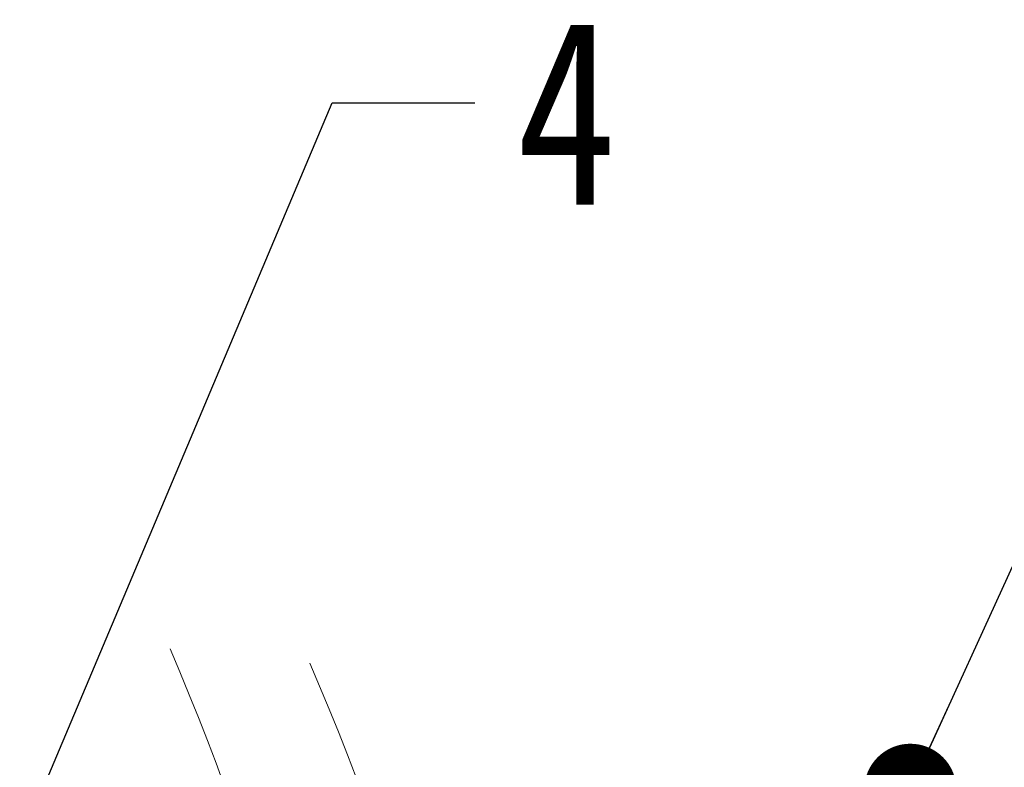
# Model space of a CAD drawing. Header units: millimetres. Extents: x 2517 to 3439, y -761 to -109.
# Tile 46 of 49: x 3216 to 3270, y -235 to -195. Entities that reach past the tile are written whole.
import ezdxf

# ---------------------------------------------------------------- set-up
doc = ezdxf.new("R2010")
doc.units = ezdxf.units.MM
doc.linetypes.add('PHANTOM2', pattern=[31.75, 15.875, -3.175, 3.175, -3.175, 3.175, -3.175])
doc.styles.get("Standard").update_dxf_attribs({"font": '仿宋_GB2312.ttf', "width": 0.8})
doc.dimstyles.new('ISO-25.1', dxfattribs={"dimtxt": 6, "dimasz": 5, "dimexe": 3.5, "dimexo": 0.625, "dimgap": 1.5, "dimtad": 1, "dimtoh": 1, "dimdsep": 46, "dimtxsty": 'Standard', "dimcen": 2.5, "dimadec": 0, "dimazin": 0, "dimtfac": 1, "dimtmove": 0, "dimatfit": 3, "dimfxl": 0, "dimarcsym": 0})

msp = doc.modelspace()

# ---------------------------------------------------------------- linework, layer by layer
at = {"color": 3, "linetype": 'PHANTOM2', "lineweight": 9, "ltscale": 0.5}
for points in [[(3224.455, -229.015), (3229.032, -248.317), (3212.239, -278.289), (3218.828, -301.672)], [(3232.021, -229.791), (3236.598, -249.093), (3219.805, -279.066), (3226.394, -302.448)]]:
    msp.add_spline(points, degree=3, dxfattribs=at)

# ---------------------------------------------------------------- texts
at = {"color": 5, "lineweight": 9, "insert": (3243.179, -195.011), "char_height": 10, "width": 1.5, "attachment_point": 1}
msp.add_mtext('4', dxfattribs=at)

# ---------------------------------------------------------------- leaders
at = {"color": 5, "lineweight": 9}
for points in [[(3210.299, -253.81), (3233.222, -199.511), (3240.929, -199.511)], [(3264.487, -236.636), (3281.524, -199.362), (3289.23, -199.362)]]:
    msp.add_leader(points, dimstyle='ISO-25.1', override={"dimgap": 1.5, "dimtad": 0, "dimldrblk": 'Dot'}, dxfattribs=at)

doc.saveas('drawing.dxf')
